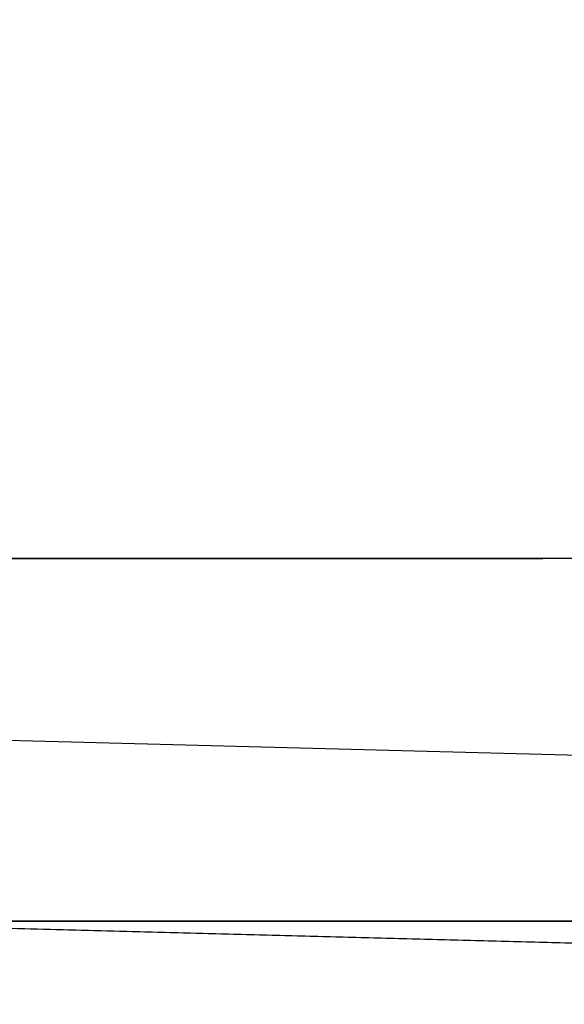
# Model space of a CAD drawing. Header units: millimetres. Extents: x -15 to 7, y 1 to 148.
# Tile 23 of 256: x -7.618 to -7.183, y 14.469 to 15.255. Entities that reach past the tile are written whole.
import ezdxf

# ---------------------------------------------------------------- set-up
doc = ezdxf.new("R2010")
doc.units = ezdxf.units.MM
doc.header["$MEASUREMENT"] = 0
doc.layers.add('Default', color=7, linetype='Continuous', true_color=0x000000)

msp = doc.modelspace()

# ---------------------------------------------------------------- linework, layer by layer
at = {"layer": 'Default', "color": 1, "true_color": 0xff0000, "extrusion": (1, 0, 0)}
for points in [[(14.82485, -89.51343), (17.03532, -89.43624)], [(17.03532, -89.43624), (14.82485, -89.51343)], [(14.82485, -33.67276), (14.81827, -33.67246), (14.81164, -33.67201), (14.80497, -33.67141), (14.79826, -33.67065), (14.79152, -33.66973), (14.78475, -33.66865), (14.77796, -33.66741), (14.77115, -33.666), (14.76433, -33.66443), (14.7575, -33.66268), (14.75068, -33.66076), (14.74386, -33.65866), (14.73705, -33.65639), (14.73026, -33.65395), (14.7235, -33.65133), (14.71677, -33.64853), (14.71008, -33.64555), (14.70343, -33.6424), (14.69684, -33.63907), (14.6903, -33.63557), (14.68383, -33.63189), (14.67744, -33.62804), (14.67112, -33.62402), (14.66489, -33.61984), (14.65876, -33.61549), (14.65272, -33.61098), (14.64679, -33.60631), (14.64097, -33.60148), (14.63527, -33.59651), (14.62969, -33.59139), (14.62424, -33.58613), (14.61892, -33.58073), (14.61375, -33.5752), (14.60871, -33.56954), (14.60383, -33.56377), (14.5991, -33.55788), (14.59452, -33.55188), (14.59011, -33.54579), (14.58586, -33.53959), (14.58178, -33.53331), (14.57786, -33.52695), (14.57412, -33.5205), (14.57054, -33.514), (14.56715, -33.50742), (14.56392, -33.5008), (14.56088, -33.49412), (14.55801, -33.48741), (14.55532, -33.48066), (14.55281, -33.47388), (14.55047, -33.46708), (14.5483, -33.46026), (14.54632, -33.45343), (14.5445, -33.44661), (14.54286, -33.43978), (14.54138, -33.43297), (14.54008, -33.42617), (14.53893, -33.41939), (14.53795, -33.41264), (14.53713, -33.40592), (14.53647, -33.39923), (14.53596, -33.39259), (14.5356, -33.38599), (14.53539, -33.37944), (14.53532, -33.37295)]]:
    msp.add_lwpolyline(points, dxfattribs=at)
at = {"layer": 'Default', "color": 254, "true_color": 0xcad1ee, "extrusion": (0.026159, 0.999658, 0.000684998)}
msp.add_lwpolyline([(6.72988, -84.40696), (8.02508, -84.44086)], dxfattribs=at)
at = {"layer": 'Default', "color": 254, "true_color": 0xcad1ee, "extrusion": (0.026159, 0.999658, -0.000684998)}
msp.add_lwpolyline([(8.02508, -93.43157), (5.72953, -93.49166)], dxfattribs=at)
at = {"layer": 'Default', "color": 1, "true_color": 0xff0000}
for points in [[(-12.62311, 14.82485), (-7.2, 14.82485)], [(-5.7, 14.82485), (-10.11737, 14.82485)], [(-6.12281, 14.82485), (-9.11737, 14.82485)], [(-7.2, 14.53532), (-12.62311, 14.53532)], [(-7.2, 14.53532), (-12.62311, 14.53532)], [(-6.1127, 14.53532), (-11.62311, 14.53532)], [(-10.11737, 14.53532), (-5.7, 14.53532)], [(-5.7, 14.53532), (-10.11737, 14.53532)], [(-9.11737, 14.53532), (-6.1127, 14.53532)], [(-8.08783, 14.53542), (-6.1127, 14.53542)]]:
    msp.add_lwpolyline(points, dxfattribs=at)
at = {"layer": 'Default', "color": 1, "true_color": 0xff0000, "extrusion": (-6.79632e-15, 1, 5.14726e-15)}
msp.add_lwpolyline([(7.2, -89.51343), (7.17609, -89.51316), (7.15198, -89.51236), (7.12768, -89.511), (7.10321, -89.50907), (7.07859, -89.50656), (7.05383, -89.50347), (7.02896, -89.49976), (7.00399, -89.49545), (6.97895, -89.4905), (6.95386, -89.48493), (6.92873, -89.47871), (6.9036, -89.47185), (6.87849, -89.46433), (6.85342, -89.45615), (6.82841, -89.44731), (6.80349, -89.4378), (6.77869, -89.42762), (6.75403, -89.41678), (6.72955, -89.40526), (6.70525, -89.39309), (6.68118, -89.38025), (6.65735, -89.36676), (6.6338, -89.35262), (6.61055, -89.33784), (6.58762, -89.32243), (6.56505, -89.3064), (6.54285, -89.28976), (6.52105, -89.27252), (6.49967, -89.2547), (6.47874, -89.23632), (6.45828, -89.21739), (6.43831, -89.19793), (6.41885, -89.17796), (6.39992, -89.1575), (6.38154, -89.13657), (6.36372, -89.11519), (6.34648, -89.09339), (6.32984, -89.07119), (6.31381, -89.04861), (6.2984, -89.02569), (6.28362, -89.00244), (6.26948, -88.97888), (6.25598, -88.95506), (6.24315, -88.93099), (6.23097, -88.90669), (6.21946, -88.8822), (6.20862, -88.85755), (6.19844, -88.83275), (6.18893, -88.80783), (6.18009, -88.78282), (6.17191, -88.75775), (6.16439, -88.73264), (6.15752, -88.7075), (6.15131, -88.68238), (6.14573, -88.65729), (6.14079, -88.63225), (6.13647, -88.60728), (6.13277, -88.58241), (6.12967, -88.55765), (6.12717, -88.53303), (6.12524, -88.50856), (6.12388, -88.48426), (6.12307, -88.46015), (6.12281, -88.43624)], dxfattribs=at)
at = {"layer": 'Default', "color": 1, "true_color": 0xff0000, "extrusion": (1, 5.27434e-15, -2.13097e-15)}
msp.add_lwpolyline([(14.82485, -89.51343), (14.81831, -89.51373), (14.81173, -89.51417), (14.80511, -89.51477), (14.79844, -89.51552), (14.79174, -89.51643), (14.78501, -89.51749), (14.77826, -89.51872), (14.77149, -89.52011), (14.7647, -89.52168), (14.75791, -89.5234), (14.75112, -89.52531), (14.74433, -89.52738), (14.73755, -89.52963), (14.73078, -89.53205), (14.72404, -89.53465), (14.71733, -89.53742), (14.71066, -89.54037), (14.70403, -89.5435), (14.69745, -89.5468), (14.69093, -89.55028), (14.68447, -89.55393), (14.67809, -89.55775), (14.67177, -89.56174), (14.66555, -89.5659), (14.65941, -89.57023), (14.65337, -89.57472), (14.64744, -89.57936), (14.64161, -89.58417), (14.6359, -89.58912), (14.63031, -89.59422), (14.62485, -89.59947), (14.61952, -89.60485), (14.61432, -89.61036), (14.60927, -89.61601), (14.60437, -89.62177), (14.59962, -89.62765), (14.59502, -89.63364), (14.59058, -89.63974), (14.58631, -89.64593), (14.5822, -89.65221), (14.57826, -89.65858), (14.57449, -89.66503), (14.57089, -89.67154), (14.56747, -89.67813), (14.56422, -89.68477), (14.56115, -89.69146), (14.55826, -89.69819), (14.55554, -89.70496), (14.553, -89.71176), (14.55064, -89.71859), (14.54846, -89.72543), (14.54645, -89.73229), (14.54461, -89.73914), (14.54295, -89.746), (14.54146, -89.75285), (14.54014, -89.75969), (14.53898, -89.7665), (14.53799, -89.77329), (14.53716, -89.78006), (14.53649, -89.78678), (14.53597, -89.79347), (14.5356, -89.80011), (14.53539, -89.80671), (14.53532, -89.81325)], dxfattribs=at)
at = {"layer": 'Default', "color": 254, "true_color": 0xcad1ee, "extrusion": (0.026159, -0.000684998, 0.999658)}
for points in [[(14.47482, 7.13144), (14.47482, 5.83579)], [(14.32498, 3.28108), (14.32498, 5.57742)]]:
    msp.add_lwpolyline(points, dxfattribs=at)
at = {"layer": 'Default', "color": 254, "true_color": 0xcad1ee, "extrusion": (-0.026159, 0.000684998, 0.999658)}
for points in [[(-14.47482, -6.36593), (-14.47482, -8.66226)], [(-14.32498, -10.23198), (-14.32498, -4.08801)]]:
    msp.add_lwpolyline(points, dxfattribs=at)
at = {"layer": 'Default', "color": 254, "true_color": 0xcad1ee}
msp.add_lwpolyline([(-7.63976, 14.52994), (-5.345, 14.46985)], dxfattribs=at)
at = {"layer": 'Default', "color": 1, "true_color": 0xff0000, "extrusion": (0, 1, 0)}
msp.add_lwpolyline([(5.82299, -88.43624), (5.82333, -88.4668), (5.82436, -88.49762), (5.8261, -88.52869), (5.82856, -88.55997), (5.83177, -88.59144), (5.83573, -88.62309), (5.84046, -88.65489), (5.84598, -88.6868), (5.8523, -88.71881), (5.85942, -88.75089), (5.86737, -88.78301), (5.87615, -88.81513), (5.88576, -88.84724), (5.89621, -88.87929), (5.90752, -88.91126), (5.91967, -88.94311), (5.93268, -88.97481), (5.94655, -89.00633), (5.96126, -89.03763), (5.97683, -89.06869), (5.99323, -89.09946), (6.01048, -89.12992), (6.02856, -89.16003), (6.04745, -89.18975), (6.06715, -89.21906), (6.08765, -89.24792), (6.10892, -89.2763), (6.13096, -89.30416), (6.15373, -89.33149), (6.17723, -89.35824), (6.20143, -89.3844), (6.22631, -89.40993), (6.25184, -89.43481), (6.27799, -89.45901), (6.30475, -89.48251), (6.33207, -89.50528), (6.35994, -89.52732), (6.38832, -89.54859), (6.41718, -89.56909), (6.44649, -89.58879), (6.47621, -89.60768), (6.50632, -89.62576), (6.53677, -89.643), (6.56755, -89.65941), (6.5986, -89.67498), (6.62991, -89.68969), (6.66143, -89.70355), (6.69313, -89.71656), (6.72498, -89.72872), (6.75695, -89.74002), (6.789, -89.75048), (6.8211, -89.76009), (6.85323, -89.76887), (6.88535, -89.77681), (6.91742, -89.78394), (6.94944, -89.79026), (6.98135, -89.79578), (7.01315, -89.80051), (7.04479, -89.80447), (7.07627, -89.80768), (7.10755, -89.81014), (7.13861, -89.81188), (7.16944, -89.81291), (7.2, -89.81325)], dxfattribs=at)

doc.saveas('drawing.dxf')
